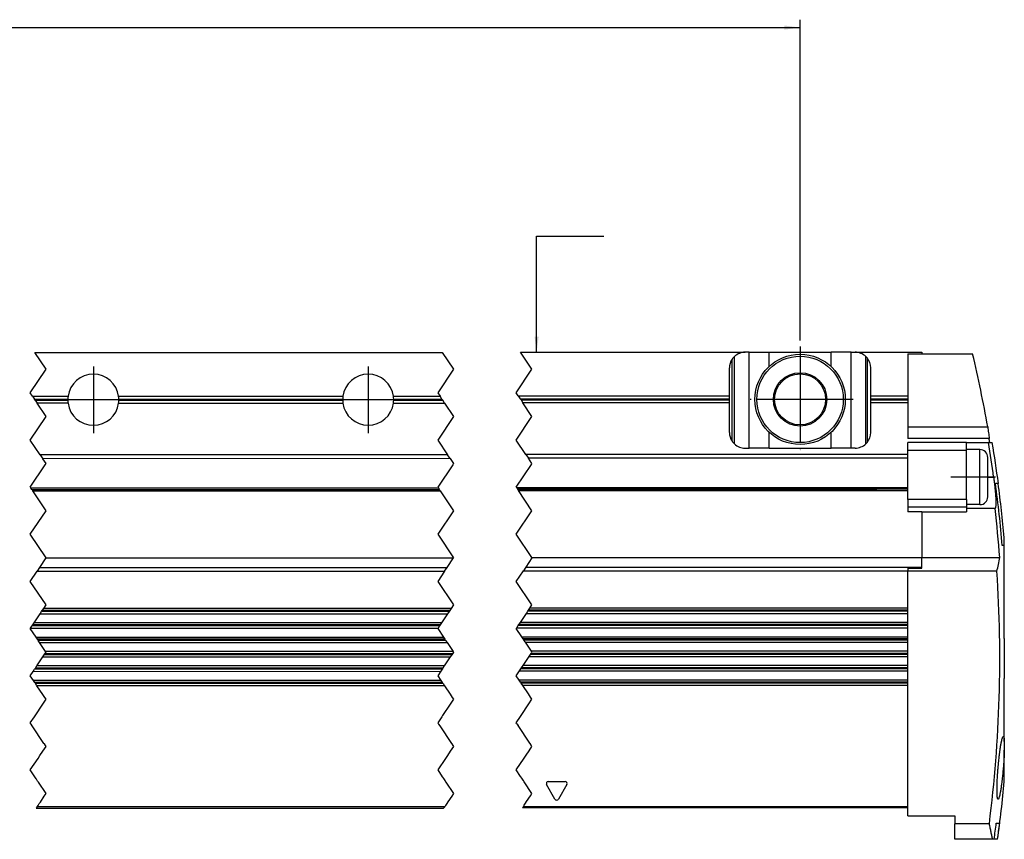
# Model space of a CAD drawing. Header units: millimetres. Extents: x -285 to 1970, y -280 to 203.
# Tile 9 of 33: x 92 to 218, y -18 to 86. Entities that reach past the tile are written whole.
import ezdxf

# ---------------------------------------------------------------- set-up
doc = ezdxf.new("R2010")
doc.units = ezdxf.units.MM
doc.linetypes.add('DOT_CENTER', pattern=[14, 12, -1, 0, -1])
doc.layers.add('1', color=7, linetype='Continuous')
doc.styles.add('CONVERTER_11', font='txt.shx', dxfattribs={"width": 0.9})
doc.dimstyles.new('ME10_DIM_47', dxfattribs={"dimtxt": 2, "dimasz": 2, "dimexe": 1, "dimexo": 1, "dimgap": 1, "dimtad": 1, "dimdsep": 46, "dimtxsty": 'CONVERTER_11', "dimsah": 1, "dimcen": 0.09, "dimclrd": 2, "dimclre": 2, "dimclrt": 2, "dimadec": 0, "dimazin": 0, "dimtfac": 1, "dimtdec": 4, "dimtix": 1, "dimtmove": 0, "dimatfit": 3, "dimfxl": 1, "dimtolj": 1, "dimtzin": 0, "dimarcsym": 0})
doc.dimstyles.get("Standard").update_dxf_attribs({"dimtxt": 0.18, "dimasz": 0.18, "dimexe": 0.18, "dimexo": 0.0625, "dimgap": 0.09, "dimtad": 0, "dimtih": 1, "dimtoh": 1, "dimdec": 4, "dimzin": 0, "dimdsep": 46, "dimtxsty": 'Standard', "dimcen": 0.09, "dimadec": 0, "dimazin": 0, "dimtfac": 1, "dimtdec": 4, "dimtofl": 0, "dimtmove": 0, "dimatfit": 3, "dimfxl": 1, "dimtolj": 1, "dimtzin": 0, "dimarcsym": 0})

# ---------------------------------------------------------------- blocks, each defined once
blk = doc.blocks.new('REGLA__36', base_point=(-163.4012745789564, -18.42233367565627))
at = {"color": 7, "linetype": 'Continuous'}
for p, q in [((94.1531378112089, 43.62356749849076), (146.0376574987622, 43.627082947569)), ((156.0096532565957, 43.66908931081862), (184.5971225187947, 43.67102626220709)), ((185.097122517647, 43.6710601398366), (184.5971225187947, 43.67102626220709)), ((185.097122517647, 43.6710601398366), (187.6567539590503, 43.67123356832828)), ((187.6567539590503, 43.67123356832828), (195.5374910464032, 43.67176752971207)), ((198.0971224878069, 43.67194095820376), (195.5374910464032, 43.67176752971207)), ((198.0971224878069, 43.67194095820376), (198.5971224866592, 43.67197483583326)), ((198.5971224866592, 43.67197483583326), (207.0971224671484, 43.67255075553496)), ((199.964579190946, 32.011854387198), (199.963825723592, 43.13228051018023)), ((200.1221703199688, 42.9660545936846), (200.1229012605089, 32.17810175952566)), ((205.2971360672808, 43.47176540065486), (207.0971360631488, 43.47188736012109)), ((205.2971360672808, 43.47176540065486), (205.2974990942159, 38.11385016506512)), ((207.0971224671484, 43.67255075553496), (207.0971360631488, 43.47188736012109)), ((207.0971360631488, 43.47188736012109), (213.5631719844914, 43.47232546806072)), ((182.5974991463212, 38.11231212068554), (182.5972580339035, 41.67089075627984)), ((200.5974991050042, 38.11353171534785), (200.5972579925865, 41.67211035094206)), ((93.85887020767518, 38.06496890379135), (98.37761763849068, 38.0652750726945)), ((104.8173838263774, 38.06571140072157), (133.3776175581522, 38.06764650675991)), ((139.8173837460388, 38.06808283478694), (145.7433898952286, 38.06848435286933)), ((155.7153856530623, 38.11049071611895), (182.5974991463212, 38.11231212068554)), ((182.5975589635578, 37.22946941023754), (182.5974991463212, 38.11231212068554)), ((200.5974991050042, 38.11353171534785), (205.2974990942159, 38.11385016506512)), ((200.5975589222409, 37.23068900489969), (200.5974991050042, 38.11353171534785)), ((205.2974990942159, 38.11385016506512), (205.2975589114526, 37.23100745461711)), ((98.37767745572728, 37.1824323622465), (94.44740543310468, 37.18216606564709)), ((104.817443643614, 37.18286869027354), (133.3776773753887, 37.18480379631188)), ((139.8174435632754, 37.18524012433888), (146.3319251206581, 37.18568151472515)), ((182.5975589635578, 37.22946941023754), (156.3039208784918, 37.22768787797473)), ((182.5978136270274, 33.47089077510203), (182.5975589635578, 37.22946941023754)), ((205.2975589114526, 37.23100745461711), (200.5975589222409, 37.23068900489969)), ((200.5978135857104, 33.47211036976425), (200.5975589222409, 37.23068900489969)), ((205.2975589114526, 37.23100745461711), (205.2977661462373, 34.17242887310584)), ((205.2977661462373, 34.17242887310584), (215.4967801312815, 34.17311990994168)), ((205.2977661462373, 34.17242887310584), (205.2978677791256, 32.67242887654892)), ((215.6726867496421, 32.67313182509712), (205.2978677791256, 32.67242887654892)), ((184.5979491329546, 31.47102629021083), (185.0979491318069, 31.47106016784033)), ((187.6575805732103, 31.47123359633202), (185.0979491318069, 31.47106016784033)), ((187.6575805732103, 31.47123359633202), (195.5383176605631, 31.47176755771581)), ((198.0979491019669, 31.4719409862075), (195.5383176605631, 31.47176755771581)), ((198.5979491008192, 31.471974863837), (198.0979491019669, 31.4719409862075)), ((212.7979016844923, 32.17227358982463), (205.2979017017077, 32.17176542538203)), ((205.2979694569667, 31.17176542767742), (205.2979017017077, 32.17176542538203)), ((212.7979016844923, 32.17227358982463), (215.569111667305, 32.17246135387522)), ((212.7979623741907, 31.27655421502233), (212.7979016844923, 32.17227358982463)), ((215.569111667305, 32.17246135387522), (216.065501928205, 32.17249498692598)), ((146.7042940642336, 30.62712809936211), (94.81977437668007, 30.62361265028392)), ((205.2980032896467, 30.67242883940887), (156.6762898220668, 30.66913446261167)), ((205.2980032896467, 30.67242883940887), (205.2979694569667, 31.17176542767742)), ((205.2980371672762, 30.17242884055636), (205.2980032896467, 30.67242883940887)), ((205.2982880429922, 26.46975366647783), (205.2980371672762, 30.17242884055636)), ((214.4979623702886, 31.27666939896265), (212.7979623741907, 31.27655421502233)), ((212.7979694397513, 31.17227359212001), (212.7979623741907, 31.27655421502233)), ((212.7983927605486, 24.92448113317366), (212.7979694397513, 31.17227359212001)), ((215.4981995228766, 27.77656777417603), (215.4980301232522, 30.27673715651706)), ((215.4983688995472, 25.27673716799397), (215.4981995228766, 27.77656777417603)), ((205.298392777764, 24.92397296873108), (205.2982880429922, 26.46975366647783)), ((216.8190532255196, 26.97320948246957), (216.4752303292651, 26.97318618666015)), ((216.8445773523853, 26.97321121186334), (216.8190532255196, 26.97320948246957)), ((93.75493927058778, 26.22086530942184), (145.6394589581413, 26.22438075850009)), ((93.87240370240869, 26.04466866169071), (145.7569233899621, 26.04818411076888)), ((155.611454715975, 26.26638712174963), (205.298301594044, 26.2697536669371)), ((155.7289191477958, 26.09019047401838), (201.2266105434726, 26.0932731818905)), ((201.0503939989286, 26.26946584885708), (201.2983184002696, 26.0215750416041)), ((201.2983016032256, 26.26948264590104), (201.2983184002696, 26.0215750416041)), ((205.298318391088, 26.02184606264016), (201.2983184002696, 26.0215750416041)), ((205.298392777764, 24.92397296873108), (205.2984596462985, 23.93706014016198)), ((205.2984596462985, 23.93706014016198), (205.298498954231, 23.35691428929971)), ((212.7983927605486, 24.92448113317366), (212.7984366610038, 24.27655423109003)), ((214.4984366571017, 24.27666941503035), (212.7984366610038, 24.27655423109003)), ((212.7984366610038, 24.27655423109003), (212.7984596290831, 23.93756830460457)), ((212.7984596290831, 23.93756830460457), (212.7984692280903, 23.79589653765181)), ((207.098498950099, 23.35703624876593), (205.298498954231, 23.35691428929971)), ((207.0984988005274, 23.35924377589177), (212.798498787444, 23.35962998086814)), ((207.0984988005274, 23.35924377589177), (207.098498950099, 23.35703624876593)), ((207.098498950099, 23.35703624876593), (207.0988930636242, 17.54031397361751)), ((216.4204818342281, 23.79614194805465), (212.7984692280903, 23.79589653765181)), ((212.7984692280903, 23.79589653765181), (212.798498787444, 23.35962998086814)), ((217.598789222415, 19.07326229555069), (217.5987218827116, 20.06712910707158)), ((217.598789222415, 19.07326229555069), (217.3451334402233, 19.07324510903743)), ((217.5995896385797, 7.24259891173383), (217.598789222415, 19.07326229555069)), ((95.56169822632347, 17.48927311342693), (147.4509053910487, 17.49278888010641)), ((157.432515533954, 17.53479589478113), (207.0988932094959, 17.53816105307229)), ((207.0988930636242, 17.54031397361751), (217.0215334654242, 17.54098628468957)), ((207.0988932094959, 17.53816105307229), (207.0988930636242, 17.54031397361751)), ((207.0989761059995, 16.3146913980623), (207.0988932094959, 17.53816105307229)), ((207.0989840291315, 16.19775387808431), (207.0989761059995, 16.3146913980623)), ((205.2989840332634, 16.19763191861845), (207.0989840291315, 16.19775387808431)), ((205.2989840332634, 16.19763191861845), (205.2990075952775, 15.84988010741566)), ((205.2990075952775, 15.84988010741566), (205.2990109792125, 15.79993660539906)), ((216.6554438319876, 15.80070606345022), (205.2990109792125, 15.79993660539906)), ((205.2993282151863, 11.11785025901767), (205.2990109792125, 15.79993660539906)), ((94.82631062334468, 10.38619170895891), (146.7155177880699, 10.3897074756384)), ((147.1707668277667, 11.07258103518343), (95.28155966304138, 11.06906526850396)), ((156.7435245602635, 10.43171763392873), (205.2993744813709, 10.43500754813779)), ((205.2993282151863, 11.11785025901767), (157.1987735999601, 11.11459119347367)), ((205.2993744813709, 10.43500754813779), (205.2993282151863, 11.11785025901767)), ((205.2994524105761, 9.28485026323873), (205.2993744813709, 10.43500754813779)), ((145.948711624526, 9.23949823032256), (94.05950445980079, 9.23598246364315)), ((205.2994524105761, 9.28485026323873), (155.9767183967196, 9.28150838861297)), ((205.2994986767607, 8.6020075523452), (205.2994524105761, 9.28485026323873)), ((93.60425542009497, 8.55310890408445), (145.4934625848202, 8.55662467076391)), ((155.521469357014, 8.59863482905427), (205.2994986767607, 8.6020075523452)), ((205.2995766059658, 7.45185026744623), (205.2994986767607, 8.6020075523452)), ((94.30018363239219, 7.40299876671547), (146.1847033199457, 7.40651421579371)), ((94.7553915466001, 6.72018689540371), (146.6399112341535, 6.72370234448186)), ((156.1566990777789, 7.44852057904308), (205.2995766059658, 7.45185026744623)), ((156.611906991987, 6.76570870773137), (205.2996228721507, 6.76900755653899)), ((205.2996228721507, 6.76900755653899), (205.2995766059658, 7.45185026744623)), ((205.2997008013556, 5.61885027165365), (205.2996228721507, 6.76900755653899)), ((147.4066481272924, 5.57359700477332), (95.52212843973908, 5.57008155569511)), ((205.2997008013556, 5.61885027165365), (157.3786438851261, 5.61560336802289)), ((205.2997470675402, 4.93600756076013), (205.2997008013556, 5.61885027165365)), ((95.16032570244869, 4.88721432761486), (147.0495328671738, 4.89073009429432)), ((205.2998249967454, 3.78585027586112), (156.3107334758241, 3.78253100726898)), ((157.077539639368, 4.93274025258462), (205.2997470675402, 4.93600756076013)), ((205.2998249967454, 3.78585027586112), (205.2997470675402, 4.93600756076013)), ((205.2998712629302, 3.10300756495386), (205.2998249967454, 3.78585027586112)), ((93.93827049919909, 3.05413152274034), (145.8274776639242, 3.0576472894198)), ((146.2827267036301, 3.74052084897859), (94.39351953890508, 3.73700508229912)), ((155.8554844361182, 3.09965744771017), (205.2998712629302, 3.10300756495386)), ((205.2999491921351, 1.9528502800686), (205.2998712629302, 3.10300756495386)), ((145.8507184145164, 1.90749157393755), (93.96619872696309, 1.90397612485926)), ((205.2999491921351, 1.9528502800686), (155.8227141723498, 1.949497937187)), ((205.29999545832, 1.27000756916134), (156.277922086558, 1.26668606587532)), ((205.29999545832, 1.27000756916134), (205.2999491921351, 1.9528502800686)), ((205.3010387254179, -14.12757352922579), (205.29999545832, 1.27000756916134)), ((217.6004802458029, -5.88455512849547), (217.5999331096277, 2.14259892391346)), ((146.3059263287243, 1.22467970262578), (94.42140664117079, 1.22116425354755)), ((217.6004802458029, -5.88455512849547), (217.6005551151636, -6.98955216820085)), ((217.6008239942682, -10.95793938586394), (217.6005551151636, -6.98955216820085)), ((94.31790019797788, -14.37642392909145), (146.2071073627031, -14.37290816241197)), ((205.3010522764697, -14.32757352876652), (156.2351141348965, -14.33089800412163)), ((205.3011197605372, -15.32357101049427), (205.3010387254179, -14.12757352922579)), ((205.3011197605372, -15.32357101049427), (211.3011197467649, -15.3231644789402)), ((211.3011197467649, -15.3231644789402), (211.3011889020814, -16.34382792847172)), ((216.5815956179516, -16.27452047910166), (217.0120452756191, -16.27449131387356)), ((215.695711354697, -16.34353017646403), (211.3011889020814, -16.34382792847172)), ((211.3013230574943, -18.32382792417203), (211.3011889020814, -16.34382792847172)), ((216.1127732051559, -18.32350192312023), (211.3013230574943, -18.32382792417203)), ((216.310490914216, -18.32348852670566), (216.1127732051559, -18.32350192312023)), ((216.7416421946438, -18.32345931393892), (216.310490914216, -18.32348852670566)), ((216.747879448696, -18.32345889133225), (216.7416421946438, -18.32345931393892))]:
    blk.add_line(p, q, dxfattribs=at)
at = {"color": 2, "linetype": 'DOT_CENTER'}
for p, q in [((95.56884948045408, 41.49999999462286), (94.1531378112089, 43.62356749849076)), ((146.0376574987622, 43.627082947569), (147.4557128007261, 41.49999999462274)), ((157.4557128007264, 41.49999999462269), (156.0096532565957, 43.66908931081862)), ((93.56884948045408, 38.4999999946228), (95.56884948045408, 41.49999999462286)), ((147.4557128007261, 41.49999999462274), (145.4557128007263, 38.49999999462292)), ((155.4557128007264, 38.49999999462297), (157.4557128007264, 41.49999999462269)), ((93.85887020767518, 38.06496890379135), (93.56884948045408, 38.4999999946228)), ((93.85887020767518, 38.06496890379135), (94.10599949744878, 37.69427496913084)), ((94.200276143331, 37.55286000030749), (94.10599949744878, 37.69427496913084)), ((145.4557128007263, 38.49999999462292), (145.7433898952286, 38.06848435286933)), ((145.9905191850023, 37.69779041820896), (145.7433898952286, 38.06848435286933)), ((145.9905191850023, 37.69779041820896), (146.0847958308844, 37.55637544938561)), ((155.7153856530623, 38.11049071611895), (155.4557128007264, 38.49999999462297)), ((155.7153856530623, 38.11049071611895), (155.9625149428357, 37.73979678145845)), ((156.0567915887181, 37.59838181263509), (155.9625149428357, 37.73979678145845)), ((94.200276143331, 37.55286000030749), (94.44740543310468, 37.18216606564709)), ((95.56884948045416, 35.49999999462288), (94.44740543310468, 37.18216606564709)), ((146.3319251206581, 37.18568151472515), (146.0847958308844, 37.55637544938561)), ((146.3319251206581, 37.18568151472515), (147.4557128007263, 35.49999999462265)), ((156.0567915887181, 37.59838181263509), (156.3039208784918, 37.22768787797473)), ((157.4557128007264, 35.49999999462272), (156.3039208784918, 37.22768787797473)), ((93.56884948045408, 32.49999999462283), (95.56884948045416, 35.49999999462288)), ((147.4557128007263, 35.49999999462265), (145.4557128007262, 32.49999999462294)), ((155.4557128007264, 32.49999999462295), (157.4557128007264, 35.49999999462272)), ((94.81977437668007, 30.62361265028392), (93.56884948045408, 32.49999999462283)), ((145.4557128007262, 32.49999999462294), (146.7042940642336, 30.62712809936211)), ((156.6762898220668, 30.66913446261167), (155.4557128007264, 32.49999999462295)), ((94.81977437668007, 30.62361265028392), (95.15309265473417, 30.12363523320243)), ((95.56884948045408, 29.49999999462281), (95.15309265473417, 30.12363523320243)), ((147.0376123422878, 30.12715068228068), (146.7042940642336, 30.62712809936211)), ((147.0376123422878, 30.12715068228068), (147.4557128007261, 29.49999999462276)), ((156.6762898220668, 30.66913446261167), (157.0096081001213, 30.16915704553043)), ((157.4557128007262, 29.49999999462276), (157.0096081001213, 30.16915704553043)), ((93.56884948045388, 26.49999999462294), (95.47036542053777, 29.35227390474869)), ((95.47036542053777, 29.35227390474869), (95.56884948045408, 29.49999999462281)), ((147.3595725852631, 29.35578967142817), (145.455712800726, 26.49999999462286)), ((147.4557128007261, 29.49999999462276), (147.3595725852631, 29.35578967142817)), ((155.4557128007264, 26.49999999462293), (157.3875793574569, 29.3977998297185)), ((157.3875793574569, 29.3977998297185), (157.4557128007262, 29.49999999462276)), ((93.62161195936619, 26.42085627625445), (93.56884948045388, 26.49999999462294)), ((93.75493927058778, 26.22086530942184), (93.62161195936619, 26.42085627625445)), ((145.455712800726, 26.49999999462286), (145.5061316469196, 26.42437172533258)), ((145.5061316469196, 26.42437172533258), (145.6394589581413, 26.22438075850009)), ((155.4781274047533, 26.46637808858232), (155.4557128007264, 26.49999999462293)), ((155.4781274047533, 26.46637808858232), (155.611454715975, 26.26638712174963)), ((93.80123424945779, 26.15142284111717), (93.75493927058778, 26.22086530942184)), ((93.80123424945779, 26.15142284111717), (93.87240370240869, 26.04466866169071)), ((95.56884948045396, 23.49999999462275), (93.87240370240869, 26.04466866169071)), ((145.6394589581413, 26.22438075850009), (145.6857539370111, 26.15493829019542)), ((145.7569233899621, 26.04818411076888), (145.6857539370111, 26.15493829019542)), ((145.7569233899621, 26.04818411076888), (147.4557128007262, 23.49999999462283)), ((155.6577496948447, 26.19694465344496), (155.611454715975, 26.26638712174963)), ((155.6577496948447, 26.19694465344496), (155.7289191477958, 26.09019047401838)), ((157.4557128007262, 23.49999999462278), (155.7289191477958, 26.09019047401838)), ((93.56884948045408, 20.49999999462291), (95.56884948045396, 23.49999999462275)), ((147.4557128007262, 23.49999999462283), (145.4557128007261, 20.49999999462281)), ((155.4557128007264, 20.49999999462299), (157.4557128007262, 23.49999999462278)), ((95.56884948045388, 17.49999999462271), (93.56884948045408, 20.49999999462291)), ((145.4557128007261, 20.49999999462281), (147.4557128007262, 17.4999999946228)), ((157.432515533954, 17.53479589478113), (155.4557128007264, 20.49999999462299)), ((95.56169822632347, 17.48927311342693), (94.7460149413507, 16.2657481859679)), ((95.56169822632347, 17.48927311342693), (95.56884948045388, 17.49999999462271)), ((146.635222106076, 16.26926395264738), (147.4509053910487, 17.49278888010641)), ((147.4557128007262, 17.4999999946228), (147.4509053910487, 17.49278888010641)), ((156.66322887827, 16.31127411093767), (156.3534219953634, 15.8465637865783)), ((157.4557128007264, 17.4999999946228), (156.66322887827, 16.31127411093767)), ((157.432515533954, 17.53479589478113), (157.4557128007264, 17.4999999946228)), ((93.56884948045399, 14.49999999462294), (94.43620805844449, 15.80103786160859)), ((94.7460149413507, 16.2657481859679), (94.43620805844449, 15.80103786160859)), ((146.3254152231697, 15.80455362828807), (145.4557128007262, 14.49999999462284)), ((146.3254152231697, 15.80455362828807), (146.635222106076, 16.26926395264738)), ((155.4557128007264, 14.49999999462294), (156.3534219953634, 15.8465637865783)), ((95.56884948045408, 11.49999999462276), (93.56884948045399, 14.49999999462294)), ((145.4557128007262, 14.49999999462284), (147.4557128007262, 11.49999999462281)), ((157.4557128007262, 11.49999999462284), (155.4557128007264, 14.49999999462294)), ((95.28155966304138, 11.06906526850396), (95.56884948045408, 11.49999999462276)), ((147.4557128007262, 11.49999999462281), (147.1707668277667, 11.07258103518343)), ((157.1987735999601, 11.11459119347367), (157.4557128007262, 11.49999999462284)), ((94.05950445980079, 9.23598246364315), (94.82631062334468, 10.38619170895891)), ((94.82631062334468, 10.38619170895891), (95.00679256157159, 10.65691461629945)), ((95.00679256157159, 10.65691461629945), (95.10107772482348, 10.79834236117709)), ((95.10107772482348, 10.79834236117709), (95.28155966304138, 11.06906526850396)), ((146.7155177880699, 10.3897074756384), (145.948711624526, 9.23949823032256)), ((146.895999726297, 10.66043038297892), (146.7155177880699, 10.3897074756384)), ((146.9902848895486, 10.80185812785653), (146.895999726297, 10.66043038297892)), ((147.1707668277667, 11.07258103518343), (146.9902848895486, 10.80185812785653)), ((155.9767183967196, 9.28150838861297), (156.7435245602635, 10.43171763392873)), ((156.7435245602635, 10.43171763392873), (156.9240064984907, 10.70244054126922)), ((156.9240064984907, 10.70244054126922), (157.0182916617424, 10.84386828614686)), ((157.0182916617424, 10.84386828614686), (157.1987735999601, 11.11459119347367)), ((93.60425542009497, 8.55310890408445), (93.78473735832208, 8.82383181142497)), ((93.78473735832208, 8.82383181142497), (93.87902252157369, 8.9652595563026)), ((93.87902252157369, 8.9652595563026), (94.05950445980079, 9.23598246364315)), ((145.6739445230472, 8.82734757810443), (145.4934625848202, 8.55662467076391)), ((145.7682296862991, 8.96877532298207), (145.6739445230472, 8.82734757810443)), ((145.948711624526, 9.23949823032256), (145.7682296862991, 8.96877532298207)), ((155.521469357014, 8.59863482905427), (155.7019512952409, 8.86935773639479)), ((155.7019512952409, 8.86935773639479), (155.7962364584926, 9.01078548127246)), ((155.7962364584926, 9.01078548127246), (155.9767183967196, 9.28150838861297)), ((93.56884948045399, 8.49999999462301), (93.60425542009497, 8.55310890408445)), ((94.30018363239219, 7.40299876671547), (93.56884948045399, 8.49999999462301)), ((145.4934625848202, 8.55662467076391), (145.4557128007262, 8.49999999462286)), ((145.4557128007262, 8.49999999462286), (146.1847033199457, 7.40651421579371)), ((155.4557128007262, 8.499999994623), (155.521469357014, 8.59863482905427)), ((156.1566990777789, 7.44852057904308), (155.4557128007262, 8.499999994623)), ((94.48064926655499, 7.1323003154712), (94.30018363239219, 7.40299876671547)), ((94.5749259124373, 6.99088534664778), (94.48064926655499, 7.1323003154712)), ((94.7553915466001, 6.72018689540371), (94.5749259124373, 6.99088534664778)), ((95.52212843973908, 5.57008155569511), (94.7553915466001, 6.72018689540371)), ((146.1847033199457, 7.40651421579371), (146.3651689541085, 7.13581576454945)), ((146.3651689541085, 7.13581576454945), (146.4594455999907, 6.99440079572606)), ((146.4594455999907, 6.99440079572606), (146.6399112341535, 6.72370234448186)), ((146.6399112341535, 6.72370234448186), (147.4066481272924, 5.57359700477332)), ((156.3371647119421, 7.17782212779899), (156.1566990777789, 7.44852057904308)), ((156.4314413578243, 7.0364071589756), (156.3371647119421, 7.17782212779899)), ((156.611906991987, 6.76570870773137), (156.4314413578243, 7.0364071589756)), ((157.3786438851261, 5.61560336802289), (156.611906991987, 6.76570870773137)), ((95.16032570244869, 4.88721432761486), (95.34080764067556, 5.15793723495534)), ((95.34080764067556, 5.15793723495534), (95.43509280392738, 5.29936497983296)), ((95.43509280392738, 5.29936497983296), (95.56884948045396, 5.49999999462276)), ((95.56884948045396, 5.49999999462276), (95.52212843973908, 5.57008155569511)), ((147.2300148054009, 5.16145300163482), (147.0495328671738, 4.89073009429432)), ((147.3242999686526, 5.30288074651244), (147.2300148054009, 5.16145300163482)), ((147.4557128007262, 5.49999999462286), (147.3242999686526, 5.30288074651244)), ((147.4066481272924, 5.57359700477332), (147.4557128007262, 5.49999999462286)), ((157.077539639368, 4.93274025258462), (157.258021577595, 5.20346315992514)), ((157.258021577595, 5.20346315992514), (157.3523067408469, 5.34489090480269)), ((157.3523067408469, 5.34489090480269), (157.4557128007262, 5.4999999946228)), ((157.4557128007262, 5.4999999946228), (157.3786438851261, 5.61560336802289)), ((94.39351953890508, 3.73700508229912), (95.16032570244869, 4.88721432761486)), ((147.0495328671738, 4.89073009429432), (146.2827267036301, 3.74052084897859)), ((156.1302515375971, 3.51180809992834), (156.3107334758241, 3.78253100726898)), ((156.3107334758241, 3.78253100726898), (157.077539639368, 4.93274025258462)), ((93.56884948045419, 2.49999999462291), (93.93827049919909, 3.05413152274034)), ((93.93827049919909, 3.05413152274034), (94.11875243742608, 3.32485443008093)), ((94.11875243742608, 3.32485443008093), (94.21303760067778, 3.46628217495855)), ((94.21303760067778, 3.46628217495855), (94.39351953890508, 3.73700508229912)), ((145.8274776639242, 3.0576472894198), (145.4557128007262, 2.49999999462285)), ((146.0079596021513, 3.32837019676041), (145.8274776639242, 3.0576472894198)), ((146.102244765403, 3.46979794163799), (146.0079596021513, 3.32837019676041)), ((146.2827267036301, 3.74052084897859), (146.102244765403, 3.46979794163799)), ((155.4557128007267, 2.49999999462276), (155.8554844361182, 3.09965744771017)), ((155.8554844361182, 3.09965744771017), (156.0359663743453, 3.37038035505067)), ((156.0359663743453, 3.37038035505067), (156.1302515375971, 3.51180809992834)), ((93.96619872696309, 1.90397612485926), (93.56884948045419, 2.49999999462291)), ((94.14666436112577, 1.63327767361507), (93.96619872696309, 1.90397612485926)), ((94.20992313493, 1.53838951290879), (94.14666436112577, 1.63327767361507)), ((94.24094100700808, 1.49186270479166), (94.20992313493, 1.53838951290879)), ((94.42140664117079, 1.22116425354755), (94.24094100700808, 1.49186270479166)), ((145.4557128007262, 2.49999999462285), (145.8507184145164, 1.90749157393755)), ((145.8507184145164, 1.90749157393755), (146.0311840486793, 1.63679312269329)), ((146.0311840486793, 1.63679312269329), (146.0944428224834, 1.54190496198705)), ((146.0944428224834, 1.54190496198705), (146.1254606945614, 1.4953781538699)), ((146.1254606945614, 1.4953781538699), (146.3059263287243, 1.22467970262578)), ((155.8227141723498, 1.949497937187), (155.4557128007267, 2.49999999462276)), ((156.0031798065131, 1.67879948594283), (155.8227141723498, 1.949497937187)), ((156.0664385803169, 1.58391132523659), (156.0031798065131, 1.67879948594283)), ((156.0974564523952, 1.53738451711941), (156.0664385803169, 1.58391132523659)), ((156.277922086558, 1.26668606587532), (156.0974564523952, 1.53738451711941)), ((157.0064602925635, 0.17387875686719), (156.277922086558, 1.26668606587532)), ((95.14994484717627, 0.1283569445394), (94.42140664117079, 1.22116425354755)), ((95.41164663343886, -0.2641957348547), (95.14994484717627, 0.1283569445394)), ((146.3059263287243, 1.22467970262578), (147.0344645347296, 0.13187239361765)), ((147.0344645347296, 0.13187239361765), (147.2961663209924, -0.26068028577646)), ((157.268162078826, -0.21867392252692), (157.0064602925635, 0.17387875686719)), ((94.175392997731, -2.59018472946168), (95.15672504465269, -1.11818665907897)), ((95.15672504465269, -1.11818665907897), (95.56884948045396, -0.50000000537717)), ((95.56884948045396, -0.50000000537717), (95.41164663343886, -0.2641957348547)), ((147.0459322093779, -1.11467089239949), (146.0646001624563, -2.58666896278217)), ((147.4557128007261, -0.5000000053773), (147.0459322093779, -1.11467089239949)), ((147.2961663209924, -0.26068028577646), (147.4557128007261, -0.5000000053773)), ((156.0926069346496, -2.54465880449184), (157.0739389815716, -1.07266073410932)), ((157.0739389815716, -1.07266073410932), (157.4557128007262, -0.50000000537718)), ((157.4557128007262, -0.50000000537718), (157.268162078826, -0.21867392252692)), ((93.56884948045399, -3.50000000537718), (94.08566786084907, -2.72477243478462)), ((93.68649226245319, -3.67646417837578), (93.56884948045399, -3.50000000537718)), ((93.82054001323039, -3.87753580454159), (93.68649226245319, -3.67646417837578)), ((94.08566786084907, -2.72477243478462), (94.175392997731, -2.59018472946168)), ((145.9748750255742, -2.72125666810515), (145.4557128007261, -3.50000000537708)), ((145.4557128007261, -3.50000000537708), (145.5710119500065, -3.67294872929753)), ((145.5710119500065, -3.67294872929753), (145.7050597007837, -3.87402035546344)), ((146.0646001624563, -2.58666896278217), (145.9748750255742, -2.72125666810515)), ((155.4557128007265, -3.50000000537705), (156.0028817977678, -2.67924650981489)), ((155.5430077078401, -3.63094236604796), (155.4557128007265, -3.50000000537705)), ((155.5430077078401, -3.63094236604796), (155.6763350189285, -3.83093333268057)), ((156.0028817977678, -2.67924650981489), (156.0926069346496, -2.54465880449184)), ((95.31051938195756, -6.11250485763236), (93.82054001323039, -3.87753580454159)), ((145.7050597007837, -3.87402035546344), (147.1950390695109, -6.10898940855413)), ((157.1670348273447, -6.06698304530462), (155.6763350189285, -3.83093333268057)), ((95.35894161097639, -6.1851382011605), (95.31051938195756, -6.11250485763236)), ((95.48641096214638, -6.37634222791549), (95.35894161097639, -6.1851382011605)), ((147.1950390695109, -6.10898940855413), (147.2434612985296, -6.18162275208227)), ((147.2434612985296, -6.18162275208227), (147.3709306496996, -6.37282677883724)), ((157.2154570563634, -6.13961638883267), (157.1670348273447, -6.06698304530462)), ((157.3429264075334, -6.33082041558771), (157.2154570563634, -6.13961638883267)), ((94.7989759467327, -7.65481030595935), (95.16050613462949, -7.1125150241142)), ((95.16050613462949, -7.1125150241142), (95.56884948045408, -6.50000000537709)), ((95.56884948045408, -6.50000000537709), (95.48641096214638, -6.37634222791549)), ((147.0497132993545, -7.10899925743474), (146.6881831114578, -7.65129453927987)), ((147.4557128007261, -6.50000000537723), (147.0497132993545, -7.10899925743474)), ((147.3709306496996, -6.37282677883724), (147.4557128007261, -6.50000000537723)), ((156.7161898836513, -7.60928438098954), (157.0777200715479, -7.06698909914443)), ((157.0777200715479, -7.06698909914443), (157.4557128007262, -6.50000000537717)), ((157.4557128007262, -6.50000000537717), (157.3429264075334, -6.33082041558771)), ((93.56884948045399, -9.50000000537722), (94.55215824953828, -8.02503685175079)), ((94.55215824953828, -8.02503685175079), (94.7989759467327, -7.65481030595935)), ((146.4413654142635, -8.02152108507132), (145.4557128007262, -9.50000000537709)), ((146.6881831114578, -7.65129453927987), (146.4413654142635, -8.02152108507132)), ((155.4557128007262, -9.50000000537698), (156.469372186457, -7.97951092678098)), ((156.469372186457, -7.97951092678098), (156.7161898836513, -7.60928438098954)), ((94.14108767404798, -10.35835729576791), (93.56884948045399, -9.50000000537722)), ((145.4557128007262, -9.50000000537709), (146.0256073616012, -10.35484184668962)), ((155.997603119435, -10.31283548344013), (155.4557128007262, -9.50000000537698)), ((94.33210050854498, -10.64487654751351), (94.14108767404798, -10.35835729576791)), ((94.35040505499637, -10.67233336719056), (94.33210050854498, -10.64487654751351)), ((94.50438910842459, -10.90330944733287), (94.35040505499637, -10.67233336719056)), ((94.5674695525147, -10.99793011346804), (94.50438910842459, -10.90330944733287)), ((94.60382837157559, -11.05246834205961), (94.5674695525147, -10.99793011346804)), ((95.56884948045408, -12.50000000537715), (94.60382837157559, -11.05246834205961)), ((146.0256073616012, -10.35484184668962), (146.2166201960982, -10.64136109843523)), ((146.2166201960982, -10.64136109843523), (146.2349247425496, -10.66881791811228)), ((146.2349247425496, -10.66881791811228), (146.3889087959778, -10.89979399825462)), ((146.3889087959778, -10.89979399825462), (146.451989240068, -10.99441466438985)), ((146.451989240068, -10.99441466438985), (146.488348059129, -11.04895289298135)), ((146.488348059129, -11.04895289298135), (147.4557128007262, -12.50000000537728)), ((156.188615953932, -10.59935473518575), (155.997603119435, -10.31283548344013)), ((156.2069205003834, -10.62681155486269), (156.188615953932, -10.59935473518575)), ((156.3609045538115, -10.85778763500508), (156.2069205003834, -10.62681155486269)), ((156.4239849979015, -10.95240830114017), (156.3609045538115, -10.85778763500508)), ((156.4603438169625, -11.0069465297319), (156.4239849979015, -10.95240830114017)), ((157.4557128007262, -12.50000000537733), (156.4603438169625, -11.0069465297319)), ((95.35313650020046, -12.8235694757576), (95.56884948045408, -12.50000000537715)), ((147.4557128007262, -12.50000000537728), (147.2423436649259, -12.82005370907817)), ((157.2703504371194, -12.77804355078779), (157.4557128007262, -12.50000000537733)), ((94.55338342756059, -14.0231990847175), (94.71791826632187, -13.77639682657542)), ((94.71791826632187, -13.77639682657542), (94.85125762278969, -13.57638779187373)), ((94.85125762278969, -13.57638779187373), (95.35313650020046, -12.8235694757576)), ((146.6071254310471, -13.77288105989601), (146.4425905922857, -14.01968331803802)), ((146.740464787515, -13.57287202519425), (146.6071254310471, -13.77288105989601)), ((147.2423436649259, -12.82005370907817), (146.740464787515, -13.57287202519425)), ((156.4705973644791, -13.97767315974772), (156.6351322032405, -13.73087090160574)), ((156.6351322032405, -13.73087090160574), (156.7684715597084, -13.53086186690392)), ((156.7684715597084, -13.53086186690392), (157.2703504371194, -12.77804355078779)), ((94.45123955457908, -14.1764148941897), (94.31790019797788, -14.37642392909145)), ((94.45123955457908, -14.1764148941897), (94.55338342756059, -14.0231990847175)), ((146.2071073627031, -14.37290816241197), (146.3404467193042, -14.17289912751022)), ((146.4425905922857, -14.01968331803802), (146.3404467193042, -14.17289912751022)), ((156.3684534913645, -14.13088896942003), (156.2351141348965, -14.33089800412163)), ((156.3684534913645, -14.13088896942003), (156.4705973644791, -13.97767315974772))]:
    blk.add_line(p, q, dxfattribs=at)
at = {"color": 3, "linetype": 'Continuous'}
for p, q in [((182.931221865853, 32.36537176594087), (182.9305164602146, 42.77645493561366)), ((183.2312458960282, 32.01072061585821), (183.2304924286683, 43.13114673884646)), ((185.0979491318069, 31.47106016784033), (185.097122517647, 43.6710601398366)), ((187.6568767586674, 41.85883380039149), (187.6567539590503, 43.67123356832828)), ((195.5376138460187, 41.85936776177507), (195.5374910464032, 43.67176752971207)), ((198.0979491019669, 31.4719409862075), (198.0971224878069, 43.67194095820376)), ((94.10599949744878, 37.69427496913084), (98.34829517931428, 37.69456240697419)), ((104.8467565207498, 37.6950027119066), (133.3482950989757, 37.69693384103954)), ((139.8467564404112, 37.69737414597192), (145.9905191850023, 37.69779041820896)), ((155.9625149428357, 37.73979678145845), (182.5975242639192, 37.74160144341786)), ((200.5975242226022, 37.74282103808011), (205.2975242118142, 37.74313948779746)), ((94.200276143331, 37.55286000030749), (98.34830476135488, 37.55314105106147)), ((104.8467661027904, 37.55358135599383), (133.3483046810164, 37.55551248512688)), ((139.8467660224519, 37.55595279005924), (146.0847958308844, 37.55637544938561)), ((156.0567915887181, 37.59838181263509), (182.5975338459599, 37.60018008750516)), ((200.5975338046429, 37.6013996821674), (205.2975337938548, 37.60171813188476)), ((187.6575805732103, 31.47123359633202), (187.6574442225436, 33.48363336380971)), ((195.5383176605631, 31.47176755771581), (195.5381813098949, 33.48416732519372)), ((147.0376123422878, 30.12715068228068), (95.15309265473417, 30.12363523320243)), ((205.2980371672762, 30.17242884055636), (157.0096081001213, 30.16915704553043)), ((212.7979694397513, 31.17227359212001), (205.2979694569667, 31.17176542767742)), ((214.4981995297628, 27.77643226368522), (214.4979623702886, 31.27666939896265)), ((214.4984366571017, 24.27666941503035), (214.4981995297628, 27.77643226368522)), ((215.4981989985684, 27.78430603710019), (216.2395728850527, 27.78435626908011)), ((93.62161195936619, 26.42085627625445), (145.5061316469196, 26.42437172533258)), ((155.4781274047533, 26.46637808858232), (205.2982880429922, 26.46975366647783)), ((93.80123424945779, 26.15142284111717), (145.6857539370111, 26.15493829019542)), ((155.6577496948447, 26.19694465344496), (201.1198443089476, 26.20002494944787)), ((212.7983927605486, 24.92448113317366), (205.298392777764, 24.92397296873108)), ((212.7984596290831, 23.93756830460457), (205.2984596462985, 23.93706014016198)), ((156.66322887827, 16.31127411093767), (207.0989761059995, 16.3146913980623)), ((94.43620805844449, 15.80103786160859), (146.3254152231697, 15.80455362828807)), ((94.7460149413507, 16.2657481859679), (146.635222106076, 16.26926395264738)), ((156.3534219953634, 15.8465637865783), (205.2990075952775, 15.84988010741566)), ((146.895999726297, 10.66043038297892), (95.00679256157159, 10.65691461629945)), ((146.9902848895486, 10.80185812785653), (95.10107772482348, 10.79834236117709)), ((205.2993561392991, 10.70571822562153), (156.9240064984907, 10.70244054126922)), ((205.2993465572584, 10.84713958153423), (157.0182916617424, 10.84386828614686)), ((145.6739445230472, 8.82734757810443), (93.78473735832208, 8.82383181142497)), ((145.7682296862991, 8.96877532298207), (93.87902252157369, 8.9652595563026)), ((205.2994803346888, 8.87271822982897), (155.7019512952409, 8.86935773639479)), ((205.2994707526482, 9.01413958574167), (155.7962364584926, 9.01078548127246)), ((146.3651689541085, 7.13581576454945), (94.48064926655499, 7.1323003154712)), ((146.4594455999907, 6.99440079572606), (94.5749259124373, 6.99088534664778)), ((205.299594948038, 7.18113958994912), (156.3371647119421, 7.17782212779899)), ((205.2996045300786, 7.03971823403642), (156.4314413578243, 7.0364071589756)), ((147.2300148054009, 5.16145300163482), (95.34080764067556, 5.15793723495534)), ((147.3242999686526, 5.30288074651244), (95.43509280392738, 5.29936497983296)), ((205.2997287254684, 5.20671823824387), (157.258021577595, 5.20346315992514)), ((205.2997191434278, 5.34813959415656), (157.3523067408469, 5.34489090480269)), ((146.0079596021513, 3.32837019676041), (94.11875243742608, 3.32485443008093)), ((146.102244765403, 3.46979794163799), (94.21303760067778, 3.46628217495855)), ((205.2998529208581, 3.37371824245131), (156.0359663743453, 3.37038035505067)), ((205.2998433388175, 3.51513959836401), (156.1302515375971, 3.51180809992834)), ((146.0311840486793, 1.63679312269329), (94.14666436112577, 1.63327767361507)), ((146.1254606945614, 1.4953781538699), (94.24094100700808, 1.49186270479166)), ((205.2999675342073, 1.68213960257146), (156.0031798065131, 1.67879948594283)), ((205.2999771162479, 1.54071824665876), (156.0974564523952, 1.53738451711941)), ((159.5336898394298, -10.9824274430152), (161.667961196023, -10.98228283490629)), ((160.3845439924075, -13.20557451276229), (159.317283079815, -11.3573136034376)), ((161.8844187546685, -11.35713966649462), (160.8174083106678, -13.2055451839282)), ((146.3404467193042, -14.17289912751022), (94.45123955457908, -14.1764148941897)), ((156.3684534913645, -14.13088896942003), (205.3010387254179, -14.12757352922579))]:
    blk.add_line(p, q, dxfattribs=at)
at = {"color": 7, "linetype": 'Continuous'}
for radius in [5.750000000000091, 5.50000000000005, 3.400000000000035, 3.250000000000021]:
    blk.add_circle((191.5975290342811, 37.67150056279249), radius, dxfattribs=at)
for centre, radius, start, end in [((184.5972580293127, 41.67102626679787), 1.999999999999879, 146.4465723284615, 180.0038820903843), ((184.5972580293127, 41.67102626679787), 2.000000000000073, 133.1085559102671, 146.4465723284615), ((184.5972580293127, 41.67102626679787), 2.000000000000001, 90.0038820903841, 133.1085559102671), ((198.5972579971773, 41.67197484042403), 2.000000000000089, 46.89920827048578, 90.00388209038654), ((198.5972579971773, 41.67197484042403), 2.000000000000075, 40.31879126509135, 46.89920827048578), ((198.5972579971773, 41.67197484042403), 1.999999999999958, 0.00388209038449, 40.31879126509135), ((50.33024299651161, 4.68024249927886), 167.7790654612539, 10.12428603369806, 13.36827968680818), ((101.5975306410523, 37.6240718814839), 3.250000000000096, 7.8100343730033, 172.1977298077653), ((136.5975305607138, 37.62644331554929), 3.249999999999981, 7.81003437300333, 172.1977298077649), ((101.5975306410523, 37.6240718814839), 3.249999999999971, 178.7571918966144, 181.2505722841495), ((101.5975306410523, 37.6240718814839), 3.249999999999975, 172.1977298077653, 178.7571918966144), ((101.5975306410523, 37.6240718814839), 3.250000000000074, 1.25057228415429, 7.8100343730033), ((101.5975306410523, 37.6240718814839), 3.250000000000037, 358.7571918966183, 1.25057228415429), ((136.5975305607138, 37.62644331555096), 3.250000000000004, 178.7571918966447, 181.2505722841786), ((136.5975305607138, 37.62644331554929), 3.249999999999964, 172.1977298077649, 178.7571918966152), ((136.5975305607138, 37.62644331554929), 3.249999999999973, 1.2505722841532, 7.81003437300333), ((136.5975305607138, 37.62644331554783), 3.250000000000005, 358.7571918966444, 1.25057228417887), ((101.5975306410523, 37.6240718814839), 3.249999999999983, 181.2505722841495, 187.8100343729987), ((101.5975306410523, 37.6240718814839), 3.249999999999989, 187.8100343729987, 352.1977298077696), ((101.5975306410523, 37.6240718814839), 3.250000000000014, 352.1977298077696, 358.7571918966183), ((136.5975305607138, 37.62644331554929), 3.249999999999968, 181.2505722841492, 187.8100343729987), ((136.5975305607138, 37.62644331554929), 3.25000000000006, 187.8100343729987, 352.1977298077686), ((136.5975305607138, 37.62644331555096), 3.250000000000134, 352.1977298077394, 358.7571918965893), ((184.5978136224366, 33.47102628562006), 1.999999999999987, 180.0038820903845, 213.561191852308), ((198.5978135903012, 33.47197485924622), 2.000000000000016, 319.6889729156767, 0.00388209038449), ((50.33024299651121, 4.68024249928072), 167.6953355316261, 9.43575190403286, 9.60919963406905), ((184.5978136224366, 33.47102628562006), 1.99999999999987, 213.561191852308, 226.8992082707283), ((184.5978136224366, 33.47102628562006), 1.999999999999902, 226.8992082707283, 270.0038820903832), ((198.5978135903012, 33.47197485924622), 1.99999999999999, 270.0038820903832, 313.1085559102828), ((198.5978135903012, 33.47197485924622), 2.00000000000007, 313.1085559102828, 319.6889729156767), ((50.33024299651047, 4.68024249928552), 167.510315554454, 7.92788022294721, 9.44626497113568), ((50.33024299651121, 4.68024249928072), 168.0000000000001, 7.62542576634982, 9.41849164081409), ((214.4980301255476, 30.27666940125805), 0.9999999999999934, 0.00388209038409, 90.00388209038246), ((50.33024299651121, 4.68024249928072), 167.6339230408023, 4.92546425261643, 7.64216879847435), ((50.33024299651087, 4.68024249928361), 167.974701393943, 5.25579897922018, 7.62658046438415), ((214.4983689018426, 25.27666941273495), 0.9999999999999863, 270.003882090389, 0.0038820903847), ((50.33024299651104, 4.68024249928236), 167.1866772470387, 4.41180489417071, 6.56548103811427), ((193.2360944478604, 21.63590394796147), 24.13535704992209, 346.0089873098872, 350.2316764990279), ((50.33024299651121, 4.68024249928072), 166.6965420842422, 352.7545593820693, 3.82508936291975), ((50.33024299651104, 4.68024249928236), 168.0000000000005, 352.1299481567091, 354.6589236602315), ((50.33024299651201, 4.68024249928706), 167.5667459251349, 352.1094599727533, 352.8161701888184), ((50.33024299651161, 4.68024249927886), 167.993821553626, 352.1296567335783, 352.8345389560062)]:
    blk.add_arc(centre, radius, start, end, dxfattribs=at)
at = {"color": 3, "linetype": 'Continuous'}
for centre, radius, start, end in [((159.5337067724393, -11.23234177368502), 0.249914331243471, 90.00388209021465, 210.0038820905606), ((161.6679781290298, -11.23219716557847), 0.2499143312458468, 330.0038820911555, 90.00388208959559), ((160.6009676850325, -13.08060268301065), 0.2499143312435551, 210.0038820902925, 330.0038820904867)]:
    blk.add_arc(centre, radius, start, end, dxfattribs=at)
at = {"color": 7, "linetype": 'Continuous'}
for points, knots in [([(215.4967801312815, 34.17311990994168), (215.5277962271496, 33.92325457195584), (215.5898121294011, 33.42365496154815), (215.6450667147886, 32.92326244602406), (215.6726867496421, 32.67313182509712)], [0, 0, 0, 0, 0.7553394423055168, 1.510282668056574, 1.510282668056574, 1.510282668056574, 1.510282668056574]), ([(216.2395728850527, 27.78435626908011), (216.2604818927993, 27.63052464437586), (216.2995162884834, 27.34334111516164), (216.3479941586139, 26.94475399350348), (216.3851871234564, 26.61398612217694), (216.4245634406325, 26.23389724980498), (216.4618245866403, 25.82490608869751), (216.4922867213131, 25.40463098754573), (216.5143307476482, 25.00124656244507), (216.5262852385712, 24.60825584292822), (216.5196071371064, 24.25226346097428), (216.4986302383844, 24.02391837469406), (216.4744403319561, 23.90472590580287), (216.4516306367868, 23.83247697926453), (216.4285581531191, 23.80556296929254), (216.4204818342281, 23.79614194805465)], [0, 0, 0, 0, 0.4657329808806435, 0.8694625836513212, 1.204538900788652, 1.464278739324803, 2.015822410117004, 2.436525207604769, 2.728311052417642, 3.227812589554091, 3.615413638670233, 3.796681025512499, 3.913381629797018, 3.98204902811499, 4.019030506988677, 4.019030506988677, 4.019030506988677, 4.019030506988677]), ([(217.5995896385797, 7.242598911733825), (217.5995894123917, 7.230556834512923), (217.5995887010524, 7.193738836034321), (217.5995921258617, 7.128635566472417), (217.5995961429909, 7.039731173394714), (217.5996019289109, 6.932466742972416), (217.5996075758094, 6.830831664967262), (217.5996132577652, 6.731911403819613), (217.5996191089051, 6.631882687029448), (217.5996270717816, 6.498505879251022), (217.5996373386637, 6.329850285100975), (217.5996501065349, 6.123985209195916), (217.5996676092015, 5.846687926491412), (217.5996896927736, 5.503554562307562), (217.5997159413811, 5.103521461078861), (217.5997404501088, 4.736513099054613), (217.5997619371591, 4.419288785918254), (217.599779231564, 4.166768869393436), (217.5997944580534, 3.946678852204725), (217.5998073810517, 3.761591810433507), (217.5998177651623, 3.614080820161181), (217.5998296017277, 3.447098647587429), (217.5998429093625, 3.261166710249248), (217.5998578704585, 3.055305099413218), (217.5998703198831, 2.886652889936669), (217.5998803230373, 2.753279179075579), (217.5998879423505, 2.653253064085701), (217.5998955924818, 2.554335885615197), (217.5999035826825, 2.452704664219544), (217.5999124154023, 2.345445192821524), (217.5999193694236, 2.262913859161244), (217.5999257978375, 2.197817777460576), (217.5999306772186, 2.161005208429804), (217.5999331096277, 2.142598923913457)], [0, 0, 0, 0, 0.0361262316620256, 0.1104539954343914, 0.1953098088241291, 0.3028394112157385, 0.4322472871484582, 0.5002150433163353, 0.5996001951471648, 0.7323334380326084, 0.9003454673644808, 1.105566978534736, 1.349928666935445, 1.732237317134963, 2.134967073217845, 2.550027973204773, 2.833262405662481, 3.086640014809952, 3.307587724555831, 3.493532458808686, 3.641901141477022, 3.750120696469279, 3.994478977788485, 4.199696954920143, 4.367705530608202, 4.500435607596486, 4.599818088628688, 4.667783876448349, 4.797187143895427, 4.904711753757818, 4.989562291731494, 5.044781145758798, 5.099999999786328, 5.099999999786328, 5.099999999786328, 5.099999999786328]), ([(216.8077851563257, -13.22952767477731), (216.791210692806, -13.21579946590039), (216.7388530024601, -13.17243294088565), (216.7286469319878, -13.06170576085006), (216.7050651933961, -12.92951112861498), (216.6909426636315, -12.75799838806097), (216.6815094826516, -12.58790805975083), (216.6761300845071, -12.42053351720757), (216.6730359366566, -12.26350356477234), (216.6718373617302, -12.05487138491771), (216.6739158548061, -11.79172913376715), (216.6807128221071, -11.47111590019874), (216.6905741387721, -11.18126530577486), (216.7015592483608, -10.92000990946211), (216.7126765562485, -10.6875352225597), (216.7286309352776, -10.39533823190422), (216.7502435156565, -10.04752525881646), (216.7783389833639, -9.648202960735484), (216.8125390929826, -9.216673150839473), (216.8506175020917, -8.785854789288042), (216.8892455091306, -8.388619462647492), (216.9257224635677, -8.042633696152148), (216.9585527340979, -7.751946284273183), (216.9862441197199, -7.52060629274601), (217.0191827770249, -7.258065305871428), (217.0582826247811, -6.965380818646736), (217.1058059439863, -6.641396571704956), (217.148252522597, -6.376613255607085), (217.1846506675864, -6.167833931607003), (217.2140657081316, -6.011940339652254), (217.2486149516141, -5.840573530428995), (217.2937258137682, -5.641234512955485), (217.3478058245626, -5.437696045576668), (217.4020363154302, -5.309660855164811), (217.4361679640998, -5.243838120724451), (217.4653871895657, -5.233002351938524), (217.4748787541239, -5.229482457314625)], [0, 0, 0, 0, 0.0630634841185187, 0.1992135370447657, 0.3070360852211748, 0.4732181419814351, 0.7118105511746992, 0.8193129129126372, 0.9754048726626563, 1.183033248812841, 1.445176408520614, 1.764840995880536, 2.145058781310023, 2.315207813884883, 2.54929783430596, 2.843274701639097, 3.193097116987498, 3.594738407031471, 4.044188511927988, 4.491727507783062, 4.892213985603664, 5.241501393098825, 5.535426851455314, 5.769813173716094, 5.940470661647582, 6.329222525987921, 6.655643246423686, 6.922792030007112, 7.133701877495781, 7.291376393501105, 7.398786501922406, 7.657876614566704, 7.906657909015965, 8.022763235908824, 8.084544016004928, 8.11426859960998, 8.11426859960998, 8.11426859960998, 8.11426859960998]), ([(217.4748787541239, -5.229482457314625), (217.4930523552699, -5.245945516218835), (217.541251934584, -5.289608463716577), (217.5532354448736, -5.393236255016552), (217.575372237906, -5.516630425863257), (217.5899321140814, -5.680380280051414), (217.59657187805, -5.808902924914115), (217.6004802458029, -5.884555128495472)], [0, 0, 0, 0, 0.0718180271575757, 0.1904740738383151, 0.2942582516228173, 0.4532835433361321, 0.6808325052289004, 0.6808325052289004, 0.6808325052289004, 0.6808325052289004]), ([(217.6005551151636, -6.989552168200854), (217.5949215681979, -7.160430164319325), (217.5832372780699, -7.514840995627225), (217.5567703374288, -8.018165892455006), (217.5276429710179, -8.481412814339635), (217.499650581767, -8.868872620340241), (217.4755222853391, -9.1719325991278), (217.4536622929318, -9.429586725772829), (217.4310196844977, -9.682362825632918), (217.4019175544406, -9.98710490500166), (217.3663433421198, -10.3338537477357), (217.3242872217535, -10.71265635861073), (217.2702131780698, -11.15905543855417), (217.2051829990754, -11.64007493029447), (217.1297863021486, -12.12224704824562), (217.0574768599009, -12.51754779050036), (216.9891874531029, -12.82015216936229), (216.932612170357, -13.02709330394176), (216.8816399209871, -13.1477740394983), (216.847013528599, -13.21494367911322), (216.8173699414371, -13.22596431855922), (216.8077851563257, -13.22952767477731)], [0, 0, 0, 0, 0.5129023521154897, 1.06378909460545, 1.511973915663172, 1.905378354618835, 2.229181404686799, 2.42402482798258, 2.681115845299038, 2.990542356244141, 3.342403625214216, 3.726814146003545, 4.133909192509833, 4.691397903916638, 5.182769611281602, 5.598356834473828, 5.895456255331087, 6.116207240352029, 6.234847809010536, 6.29768563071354, 6.327711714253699, 6.327711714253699, 6.327711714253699, 6.327711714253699]), ([(216.1127732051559, -18.32350192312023), (216.0817496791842, -18.18188432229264), (216.0169268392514, -17.88597800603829), (215.916878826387, -17.4142889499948), (215.8086922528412, -16.8959534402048), (215.7342427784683, -16.53193067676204), (215.695711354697, -16.34353017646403)], [0, 0, 0, 0, 0.4349265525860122, 0.9087677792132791, 1.446539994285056, 2.023440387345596, 2.023440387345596, 2.023440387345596, 2.023440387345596])]:
    blk.add_open_spline(points, degree=3, knots=knots, dxfattribs=at)
at = {"layer": '1', "color": 2, "linetype": 'DOT_CENTER'}
for p, q in [((191.5975290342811, 44.42150056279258), (191.5975290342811, 30.9215005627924)), ((191.5975290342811, 44.17150056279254), (191.5975290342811, 31.17150056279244)), ((101.5975306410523, 41.87407188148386), (101.5975306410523, 33.37407188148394)), ((136.5975305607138, 41.87644331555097), (136.5975305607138, 33.37644331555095)), ((136.5975305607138, 41.8764433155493), (136.5975305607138, 33.37644331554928)), ((105.8475306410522, 37.6240718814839), (97.34753064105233, 37.6240718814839)), ((140.8475305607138, 37.62644331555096), (132.3475305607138, 37.62644331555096)), ((140.8475305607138, 37.62644331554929), (132.3475305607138, 37.62644331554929)), ((198.3475290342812, 37.67150056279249), (184.847529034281, 37.67150056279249)), ((198.0975290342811, 37.67150056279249), (185.097529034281, 37.67150056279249)), ((216.4981995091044, 27.77680491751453), (210.798199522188, 27.77641871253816))]:
    blk.add_line(p, q, dxfattribs=at)
blk = doc.blocks.new('Regla_G2_cm1340__37', base_point=(-163.4012745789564, -41.42437540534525))
blk.add_blockref('REGLA__36', (-163.4012745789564, -18.42233367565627))
blk = doc.blocks.new('*D86')
at = {"layer": '1', "color": 2, "linetype": 'Continuous'}
for p, q in [((-128.4024677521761, 45.32664320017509), (-128.4024677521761, 86.0019582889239)), ((191.5975290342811, 45.17150056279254), (191.5975290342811, 86.0019582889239)), ((-128.4024677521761, 85.0019582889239), (191.5975290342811, 85.0019582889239))]:
    blk.add_line(p, q, dxfattribs=at)
at = {"layer": '1', "color": 2}
for points in [[(-126.4024677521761, 85.2652632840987), (-126.4024677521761, 84.73865329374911), (-128.4024677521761, 85.0019582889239)], [(189.5975290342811, 84.73865329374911), (189.5975290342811, 85.2652632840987), (191.5975290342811, 85.0019582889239)]]:
    blk.add_solid(points, dxfattribs=at)
at = {"layer": '1', "color": 2, "insert": (5.73340783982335, 86.2019582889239), "char_height": 2, "attachment_point": 7, "rotation": 0.00013888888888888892, "line_spacing_factor": 0.60024009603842, "style": 'CONVERTER_11'}
blk.add_mtext('\\C2;\\C2;1400\\C2; [Nx100]', dxfattribs=at)
blk = doc.blocks.new('A__38', base_point=(16.99999999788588, 0.99999999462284))
at = {"layer": '1', "color": 2}
blk.add_solid([(157.7792621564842, 45.66922705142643), (158.3058721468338, 45.66922705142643), (158.042567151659, 43.66922705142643)], dxfattribs=at)
blk.add_blockref('Regla_G2_cm1340__37', (-163.4012745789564, -41.42437540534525))
at = {"layer": '1'}
dim = blk.add_linear_dim(base=(-128.4024677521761, 85.0019582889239), p1=(191.5975290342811, 44.17150056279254), p2=(-128.4024677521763, 44.32664320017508), text='<> [Nx100]', dimstyle='ME10_DIM_47', override={"dimpost": '<> [Nx100]'}, dxfattribs=at)
dim.commit()
dim.dimension.update_dxf_attribs({"geometry": '*D86', "text_midpoint": (15.03340783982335, 87.2019582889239), "text_rotation": 0.00013888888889})
at = {"layer": '1', "color": 2, "linetype": 'Continuous', "has_arrowhead": 0}
blk.add_leader([(158.042567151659, 43.66922705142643), (158.042567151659, 58.4657920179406), (166.6125881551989, 58.4657920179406)], dimstyle='Standard', dxfattribs=at)

msp = doc.modelspace()

# ---------------------------------------------------------------- block references
msp.add_blockref('A__38', (16.99999999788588, 0.99999999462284))

doc.saveas('drawing.dxf')
